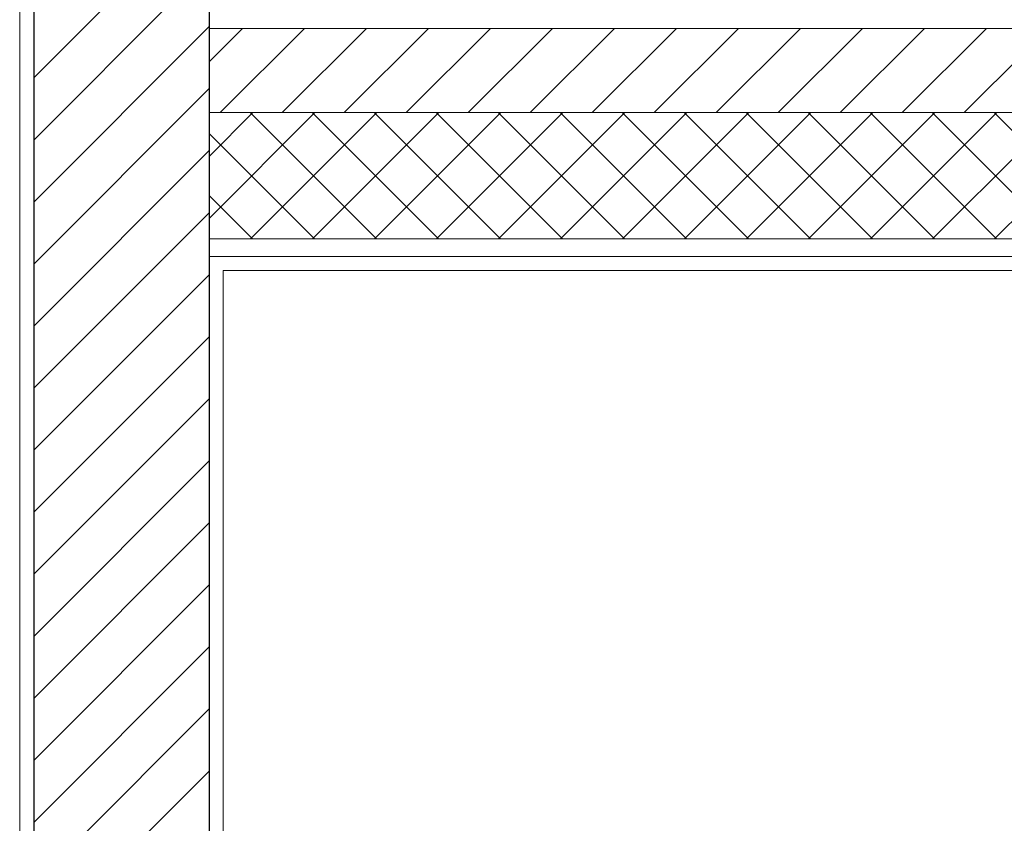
# Model space of a CAD drawing. Header units: metres. Extents: x 10441 to 19716, y -6570 to 1447.
# Tile 26 of 57: x 15759 to 15900, y -4070 to -3956. Entities that reach past the tile are written whole.
import ezdxf
from ezdxf.enums import TextEntityAlignment as Align

# ---------------------------------------------------------------- set-up
doc = ezdxf.new("R2010")
doc.units = ezdxf.units.M
doc.header["$MEASUREMENT"] = 0
for name, color, linetype, lineweight in [('#elektryczne', 8, 'Continuous', 20), ('A_HACZE', 8, 'Continuous', 5), ('A_OZACZENIE DRZWI', 8, 'Continuous', 13), ('A_OZNACZENIA OKIEN', 8, 'Continuous', 13), ('A_PROJEKTOWANE ŚCIANY MUROWANE NOŚNE', 8, 'Continuous', 30), ('A_SCIANY DZIALOWE', 8, 'Continuous', 15), ('A_SCIANY DZIALOWE GK', 8, 'Continuous', 5), ('A_TYNK', 8, 'Continuous', 5)]:
    doc.layers.add(name, color=color, linetype=linetype, lineweight=lineweight)
doc.styles.add('m1_romans', font='romans.shx', dxfattribs={"width": 0.8})

# ---------------------------------------------------------------- blocks, each defined once
blk = doc.blocks.new('podkład')
at = {"layer": 'A_HACZE', "color": 8, "linetype": 'Continuous'}
for p, q in [((11603.79, -1694.27), (11578.79, -1719.27)), ((11603.79, -1703.11), (11578.79, -1728.11)), ((11603.79, -1711.95), (11578.79, -1736.95)), ((11608.53, -1712.2), (11603.79, -1716.95)), ((11617.37, -1712.2), (11605.37, -1724.2)), ((11626.21, -1712.2), (11614.21, -1724.2)), ((11635.05, -1712.2), (11623.05, -1724.2)), ((11643.89, -1712.2), (11631.89, -1724.2)), ((11652.73, -1712.2), (11640.73, -1724.2)), ((11661.57, -1712.2), (11649.57, -1724.2)), ((11670.4, -1712.2), (11658.4, -1724.2)), ((11679.24, -1712.2), (11667.24, -1724.2)), ((11688.08, -1712.2), (11676.08, -1724.2)), ((11696.92, -1712.2), (11684.92, -1724.2)), ((11705.76, -1712.2), (11693.76, -1724.2)), ((11714.6, -1712.2), (11702.6, -1724.2)), ((11723.44, -1712.2), (11711.44, -1724.2)), ((11603.79, -1720.78), (11578.79, -1745.78)), ((11618.87, -1724.2), (11603.79, -1739.28)), ((11610.03, -1724.2), (11603.79, -1730.44)), ((11627.65, -1742.2), (11609.65, -1724.2)), ((11627.7, -1724.2), (11609.7, -1742.2)), ((11636.48, -1742.2), (11618.48, -1724.2)), ((11636.54, -1724.2), (11618.54, -1742.2)), ((11645.32, -1742.2), (11627.32, -1724.2)), ((11645.38, -1724.2), (11627.38, -1742.2)), ((11654.16, -1742.2), (11636.16, -1724.2)), ((11654.22, -1724.2), (11636.22, -1742.2)), ((11663, -1742.2), (11645, -1724.2)), ((11663.06, -1724.2), (11645.06, -1742.2)), ((11671.84, -1742.2), (11653.84, -1724.2)), ((11671.9, -1724.2), (11653.9, -1742.2)), ((11680.68, -1742.2), (11662.68, -1724.2)), ((11680.74, -1724.2), (11662.74, -1742.2)), ((11689.52, -1742.2), (11671.52, -1724.2)), ((11689.58, -1724.2), (11671.58, -1742.2)), ((11698.36, -1742.2), (11680.36, -1724.2)), ((11698.42, -1724.2), (11680.42, -1742.2)), ((11707.2, -1742.2), (11689.2, -1724.2)), ((11707.25, -1724.2), (11689.25, -1742.2)), ((11716.03, -1742.2), (11698.03, -1724.2)), ((11716.09, -1724.2), (11698.09, -1742.2)), ((11724.87, -1742.2), (11706.87, -1724.2)), ((11724.93, -1724.2), (11706.93, -1742.2)), ((11733.71, -1742.2), (11715.71, -1724.2)), ((11733.77, -1724.2), (11715.77, -1742.2)), ((11618.81, -1742.2), (11603.79, -1727.18)), ((11603.79, -1729.62), (11578.79, -1754.62)), ((11609.97, -1742.2), (11603.79, -1736.02)), ((11603.79, -1738.46), (11578.79, -1763.46)), ((11603.79, -1747.3), (11578.79, -1772.3)), ((11603.79, -1756.14), (11578.79, -1781.14)), ((11603.79, -1764.98), (11578.79, -1789.98)), ((11603.79, -1773.82), (11578.79, -1798.82)), ((11603.79, -1782.66), (11578.79, -1807.66)), ((11603.79, -1791.49), (11578.79, -1816.49)), ((11603.79, -1800.33), (11578.79, -1825.33)), ((11603.79, -1809.17), (11578.79, -1834.17)), ((11603.79, -1818.01), (11578.79, -1843.01))]:
    blk.add_line(p, q, dxfattribs=at)
at = {"layer": 'A_PROJEKTOWANE ŚCIANY MUROWANE NOŚNE', "color": 8}
for p, q in [((11578.79, -1575.7), (11578.79, -1983.7)), ((11603.79, -1575.7), (11603.79, -1983.7)), ((11578.79, -1738.7), (11578.79, -1983.7)), ((11603.79, -1738.7), (11603.79, -1983.7))]:
    blk.add_line(p, q, dxfattribs=at)
at = {"layer": 'A_SCIANY DZIALOWE', "color": 8}
for p, q in [((11823.79, -1712.2), (11603.79, -1712.2)), ((11823.79, -1724.2), (11603.79, -1724.2))]:
    blk.add_line(p, q, dxfattribs=at)
at = {"layer": 'A_SCIANY DZIALOWE GK', "color": 8}
for p, q in [((11823.79, -1742.2), (11603.79, -1742.2)), ((11823.79, -1744.7), (11603.79, -1744.7))]:
    blk.add_line(p, q, dxfattribs=at)
at = {"layer": 'A_TYNK', "color": 8, "linetype": 'Continuous'}
blk.add_line((11576.79, -1577.7), (11576.79, -1981.7), dxfattribs=at)
at = {"layer": 'A_TYNK', "color": 8}
for p, q in [((11821.79, -1746.7), (11605.79, -1746.7)), ((11605.79, -1746.7), (11605.79, -1981.7))]:
    blk.add_line(p, q, dxfattribs=at)
at = {"layer": 'A_OZACZENIE DRZWI', "color": 8, "ltscale": 0.1, "style": 'm1_romans', "width": 0.8}
for rotation, p in [(98.4861, (12735.07, -773.13)), (360, (12573.8, -1012.7)), (90, (11565.29, -1150.14)), (90, (11872.29, -1150.14)), (90, (12230.03, -1245.64)), (90, (12385.87, -1249.44)), (90, (11565.29, -1370.89)), (90, (11872.29, -1370.89)), (90, (12230.03, -1370.89)), (90, (12389.3, -1370.89)), (90, (11748.79, -1556.15)), (90, (11986.6, -1556.15)), (90, (12389.3, -1556.15)), (360, (12235.05, -1664.2)), (360, (12235.05, -1880.2)), (90, (11745.78, -2001.94))]:
    blk.add_attdef('SZEROKOSC', text='', height=10, rotation=rotation, dxfattribs=at).set_placement(p, align=Align.BOTTOM_CENTER)
for rotation, p in [(98.4861, (12738.56, -773.47)), (360, (12572.95, -1016.09)), (90, (11568.68, -1150.99)), (90, (11875.68, -1150.99)), (90, (12233.42, -1246.49)), (90, (12389.27, -1250.29)), (90, (11568.68, -1371.74)), (90, (11875.68, -1371.74)), (90, (12233.42, -1371.74)), (90, (12392.69, -1371.74)), (90, (11752.19, -1557)), (90, (11990, -1557)), (90, (12392.69, -1557)), (360, (12234.2, -1667.59)), (360, (12234.2, -1883.59)), (90, (11749.18, -2002.79))]:
    blk.add_attdef('WYSOKOSC', text='', height=10, rotation=rotation, dxfattribs=at).set_placement(p, align=Align.TOP_CENTER)
at = {"layer": 'A_OZNACZENIA OKIEN', "color": 8, "ltscale": 0.1, "style": 'm1_romans', "width": 0.8}
for rotation, p in [(278.8676, (13403.28, -587.56)), (278.8676, (13013.44, -645.27)), (278.8676, (12475.3, -724.92)), (278.8676, (12253.72, -757.72)), (0, (14011.09, -903.42)), (278.8676, (11051.11, -935.72)), (278.8676, (10670.26, -992.09)), (0, (14011.09, -1578.09)), (90, (10823, -2081.55)), (90, (11208, -2081.55)), (90, (11974, -2081.55)), (90, (13179.19, -2081.55)), (90, (13543.19, -2081.55))]:
    blk.add_attdef('WYSOKOSC', text='', height=10, rotation=rotation, dxfattribs=at).set_placement(p, align=Align.TOP_CENTER)
for rotation, p in [(278.8676, (13373.71, -593.04)), (278.8676, (12983.87, -650.74)), (278.8676, (12445.73, -730.4)), (278.8676, (12224.15, -763.19)), (0, (14017.48, -900.03)), (278.8676, (11021.54, -941.2)), (278.8676, (10640.69, -997.57)), (0, (14017.48, -1574.7)), (90, (10819.6, -2080.7)), (90, (11204.6, -2080.7)), (90, (11970.6, -2080.7)), (90, (13175.8, -2080.7)), (90, (13539.8, -2080.7))]:
    blk.add_attdef('SZEROKOSC', text='', height=10, rotation=rotation, dxfattribs=at).set_placement(p, align=Align.BOTTOM_CENTER)

msp = doc.modelspace()

# ---------------------------------------------------------------- block references
at = {"layer": '#elektryczne', "color": 8, "linetype": 'Continuous', "lineweight": 18}
msp.add_blockref('podkład', (4182.37, -2244.78), dxfattribs=at)

doc.saveas('drawing.dxf')
